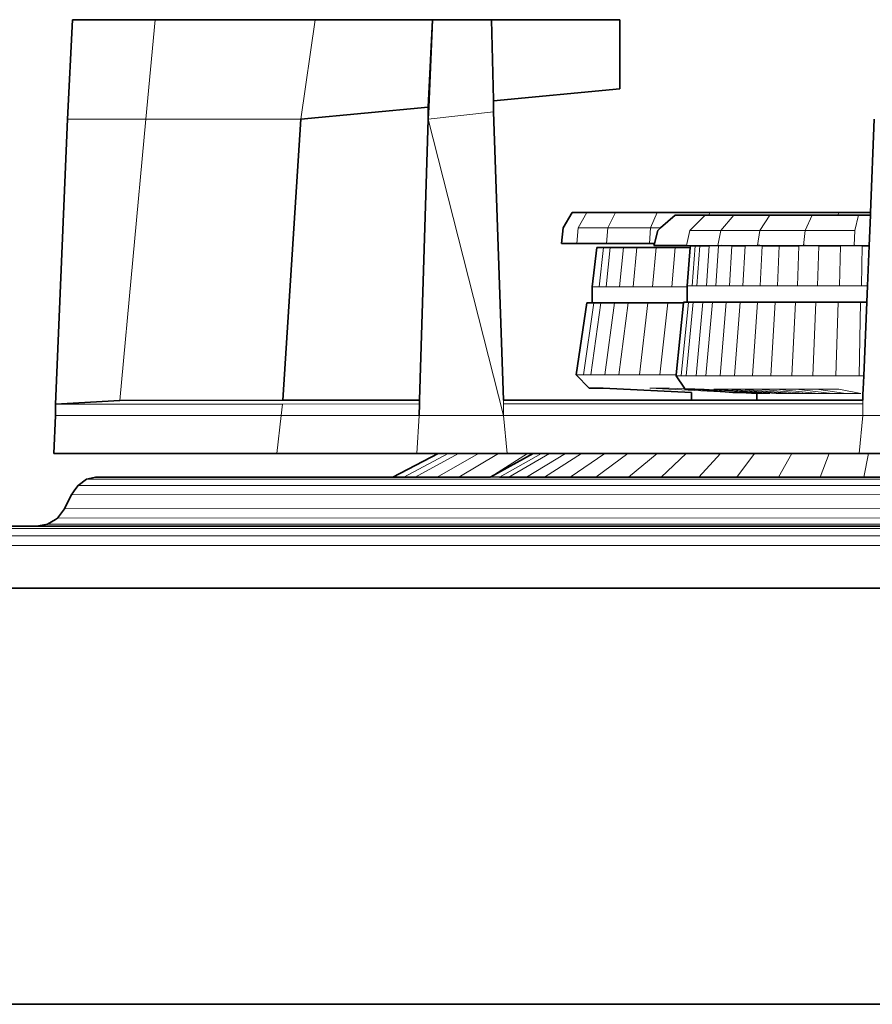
# Model space of a CAD drawing. Header units: inches. Extents: x 0 to 12.9, y 0 to 8.3.
# Tile 49 of 52: x 7.292 to 7.723, y 5.155 to 5.652. Entities that reach past the tile are written whole.
import ezdxf

# ---------------------------------------------------------------- set-up
doc = ezdxf.new("R2010")
doc.units = ezdxf.units.IN
doc.header["$MEASUREMENT"] = 0
doc.layers.add('Default', color=7, linetype='Continuous')

# ---------------------------------------------------------------- blocks, each defined once
blk = doc.blocks.new('MODEL_1')
at = {"lineweight": 0}
for p, q in [((7.31611, 5.60205), (7.31855, 5.65229)), ((7.31855, 5.65229), (7.36037, 5.65229)), ((7.36037, 5.65229), (7.35574, 5.60205)), ((7.35574, 5.60205), (7.36037, 5.65229)), ((7.36037, 5.65229), (7.4414, 5.65229)), ((7.4414, 5.65229), (7.43414, 5.60205)), ((7.43414, 5.60205), (7.4414, 5.65229)), ((7.4414, 5.65229), (7.50069, 5.65229)), ((7.50069, 5.65229), (7.49848, 5.6081)), ((7.49875, 5.60813), (7.50069, 5.65229)), ((7.50069, 5.65229), (7.53052, 5.65229)), ((7.53052, 5.65229), (7.53156, 5.61182)), ((7.53156, 5.61182), (7.53052, 5.65229)), ((7.53052, 5.65229), (7.59532, 5.65229)), ((7.59532, 5.65229), (7.59533, 5.61748)), ((7.59532, 5.61734), (7.5316, 5.6113)), ((7.59533, 5.61748), (7.59532, 5.61734)), ((7.53156, 5.61182), (7.5316, 5.6113)), ((7.5316, 5.6113), (7.53156, 5.61182)), ((7.5316, 5.6113), (7.5316, 5.60579)), ((7.49848, 5.6081), (7.43414, 5.60205)), ((7.49848, 5.60205), (7.49875, 5.60813)), ((7.49848, 5.60205), (7.5316, 5.60579)), ((7.5316, 5.60579), (7.49848, 5.60205)), ((7.5316, 5.60579), (7.53656, 5.45992)), ((7.31, 5.45799), (7.31611, 5.60205)), ((7.31611, 5.60205), (7.35574, 5.60205)), ((7.35574, 5.60205), (7.31611, 5.60205)), ((7.35574, 5.60205), (7.34257, 5.45987)), ((7.34257, 5.45987), (7.35574, 5.60205)), ((7.43414, 5.60205), (7.35574, 5.60205)), ((7.35574, 5.60205), (7.43414, 5.60205)), ((7.43414, 5.60205), (7.42497, 5.45992)), ((7.49414, 5.45992), (7.49848, 5.60205)), ((7.53656, 5.45225), (7.49848, 5.60205)), ((7.49848, 5.60205), (7.53656, 5.45225)), ((7.72214, 5.55484), (7.72409, 5.60205)), ((7.57432, 5.54701), (7.57868, 5.55484)), ((7.57868, 5.55484), (7.59323, 5.55484)), ((7.58928, 5.54701), (7.59323, 5.55484)), ((7.59323, 5.55484), (7.58928, 5.54701)), ((7.59323, 5.55484), (7.61427, 5.55484)), ((7.61088, 5.54701), (7.61427, 5.55484)), ((7.61427, 5.55484), (7.61088, 5.54701)), ((7.61427, 5.55484), (7.64088, 5.55484)), ((7.64088, 5.55484), (7.64044, 5.55356)), ((7.70578, 5.55356), (7.70594, 5.55484)), ((7.70594, 5.55484), (7.72214, 5.55484)), ((7.72214, 5.55484), (7.72208, 5.55356)), ((7.72208, 5.55356), (7.72214, 5.55484)), ((7.62339, 5.55356), (7.61593, 5.54701)), ((7.62851, 5.55356), (7.62339, 5.55356)), ((7.63853, 5.55356), (7.62851, 5.55356)), ((7.63085, 5.54581), (7.63853, 5.55356)), ((7.64044, 5.55356), (7.63853, 5.55356)), ((7.63853, 5.55356), (7.64044, 5.55356)), ((7.64044, 5.55356), (7.65301, 5.55356)), ((7.65301, 5.55356), (7.64642, 5.54581)), ((7.64642, 5.54581), (7.65301, 5.55356)), ((7.65301, 5.55356), (7.67132, 5.55356)), ((7.67132, 5.55356), (7.66611, 5.54581)), ((7.66611, 5.54581), (7.67132, 5.55356)), ((7.67132, 5.55356), (7.67158, 5.55356)), ((7.67158, 5.55356), (7.69265, 5.55356)), ((7.69265, 5.55356), (7.68905, 5.54581)), ((7.68905, 5.54581), (7.69265, 5.55356)), ((7.69265, 5.55356), (7.70578, 5.55356)), ((7.71609, 5.55356), (7.70578, 5.55356)), ((7.70578, 5.55356), (7.71609, 5.55356)), ((7.71609, 5.55356), (7.71424, 5.54581)), ((7.72208, 5.55356), (7.71609, 5.55356)), ((7.72176, 5.54581), (7.72208, 5.55356)), ((7.57361, 5.53919), (7.57432, 5.54701)), ((7.57432, 5.54701), (7.58928, 5.54701)), ((7.58928, 5.54701), (7.57432, 5.54701)), ((7.58862, 5.53919), (7.58928, 5.54701)), ((7.58928, 5.54701), (7.58862, 5.53919)), ((7.58928, 5.54701), (7.61088, 5.54701)), ((7.61088, 5.54701), (7.58928, 5.54701)), ((7.61088, 5.54701), (7.61032, 5.53919)), ((7.61593, 5.54701), (7.61088, 5.54701)), ((7.62917, 5.53807), (7.63085, 5.54581)), ((7.63085, 5.54581), (7.64642, 5.54581)), ((7.64642, 5.54581), (7.63085, 5.54581)), ((7.64642, 5.54581), (7.64498, 5.53807)), ((7.64498, 5.53807), (7.64642, 5.54581)), ((7.64642, 5.54581), (7.66611, 5.54581)), ((7.66611, 5.54581), (7.64642, 5.54581)), ((7.66611, 5.54581), (7.66497, 5.53807)), ((7.66497, 5.53807), (7.66611, 5.54581)), ((7.66611, 5.54581), (7.68905, 5.54581)), ((7.68905, 5.54581), (7.66611, 5.54581)), ((7.68905, 5.54581), (7.68826, 5.53807)), ((7.68826, 5.53807), (7.68905, 5.54581)), ((7.68905, 5.54581), (7.71424, 5.54581)), ((7.71424, 5.54581), (7.68905, 5.54581)), ((7.71424, 5.54581), (7.71384, 5.53807)), ((7.72144, 5.53802), (7.72176, 5.54581)), ((7.58862, 5.53919), (7.57361, 5.53919)), ((7.58149, 5.51723), (7.58371, 5.5371)), ((7.58371, 5.5371), (7.58715, 5.5371)), ((7.58497, 5.51723), (7.58715, 5.5371)), ((7.58715, 5.5371), (7.58497, 5.51723)), ((7.58715, 5.5371), (7.59058, 5.5371)), ((7.58845, 5.51723), (7.59058, 5.5371)), ((7.59058, 5.5371), (7.58845, 5.51723)), ((7.61032, 5.53919), (7.58862, 5.53919)), ((7.59058, 5.5371), (7.59729, 5.5371)), ((7.59525, 5.51723), (7.59729, 5.5371)), ((7.59729, 5.5371), (7.59525, 5.51723)), ((7.59729, 5.5371), (7.604, 5.5371)), ((7.60206, 5.51723), (7.604, 5.5371)), ((7.604, 5.5371), (7.60206, 5.51723)), ((7.604, 5.5371), (7.6137, 5.5371)), ((7.61189, 5.51723), (7.6137, 5.5371)), ((7.6137, 5.5371), (7.61189, 5.51723)), ((7.6137, 5.5371), (7.6234, 5.5371)), ((7.62173, 5.51723), (7.6234, 5.5371)), ((7.6234, 5.5371), (7.62173, 5.51723)), ((7.6234, 5.5371), (7.631, 5.5371)), ((7.63107, 5.53802), (7.62917, 5.53807)), ((7.631, 5.5371), (7.62952, 5.51773)), ((7.62952, 5.51773), (7.631, 5.5371)), ((7.631, 5.5371), (7.63107, 5.53802)), ((7.63107, 5.53802), (7.63347, 5.53802)), ((7.63347, 5.53802), (7.63107, 5.53802)), ((7.63195, 5.51773), (7.63347, 5.53802)), ((7.63347, 5.53802), (7.63195, 5.51773)), ((7.63347, 5.53802), (7.63588, 5.53802)), ((7.63588, 5.53802), (7.63347, 5.53802)), ((7.63438, 5.51773), (7.63588, 5.53802)), ((7.63588, 5.53802), (7.63438, 5.51773)), ((7.63588, 5.53802), (7.64056, 5.53802)), ((7.64056, 5.53802), (7.63588, 5.53802)), ((7.63915, 5.51773), (7.64056, 5.53802)), ((7.64056, 5.53802), (7.63915, 5.51773)), ((7.64056, 5.53802), (7.64498, 5.53807)), ((7.64498, 5.53807), (7.64056, 5.53802)), ((7.6439, 5.51773), (7.64526, 5.53802)), ((7.64526, 5.53802), (7.6439, 5.51773)), ((7.64498, 5.53807), (7.64526, 5.53802)), ((7.64526, 5.53802), (7.64498, 5.53807)), ((7.64526, 5.53802), (7.64656, 5.53807)), ((7.64656, 5.53807), (7.64526, 5.53802)), ((7.64656, 5.53807), (7.65204, 5.53802)), ((7.65204, 5.53802), (7.64656, 5.53807)), ((7.65078, 5.51773), (7.65204, 5.53802)), ((7.65204, 5.53802), (7.65078, 5.51773)), ((7.65204, 5.53802), (7.65882, 5.53802)), ((7.65882, 5.53802), (7.65204, 5.53802)), ((7.65765, 5.51773), (7.65882, 5.53802)), ((7.65882, 5.53802), (7.65765, 5.51773)), ((7.65882, 5.53802), (7.66497, 5.53807)), ((7.66497, 5.53807), (7.65882, 5.53802)), ((7.66497, 5.53807), (7.66622, 5.53807)), ((7.66622, 5.53807), (7.66497, 5.53807)), ((7.66622, 5.53807), (7.6674, 5.53802)), ((7.6674, 5.53802), (7.66622, 5.53807)), ((7.66635, 5.51773), (7.6674, 5.53802)), ((7.6674, 5.53802), (7.66635, 5.51773)), ((7.6674, 5.53802), (7.67598, 5.53802)), ((7.67598, 5.53802), (7.6674, 5.53802)), ((7.67505, 5.51773), (7.67598, 5.53802)), ((7.67598, 5.53802), (7.67505, 5.51773)), ((7.67598, 5.53802), (7.68597, 5.53802)), ((7.68597, 5.53802), (7.67598, 5.53802)), ((7.68519, 5.51773), (7.68597, 5.53802)), ((7.68597, 5.53802), (7.68519, 5.51773)), ((7.68597, 5.53802), (7.68826, 5.53807)), ((7.68826, 5.53807), (7.68597, 5.53802)), ((7.68826, 5.53807), (7.68913, 5.53807)), ((7.68913, 5.53807), (7.68826, 5.53807)), ((7.68913, 5.53807), (7.69596, 5.53802)), ((7.69596, 5.53802), (7.68913, 5.53807)), ((7.69532, 5.51773), (7.69596, 5.53802)), ((7.69596, 5.53802), (7.69532, 5.51773)), ((7.69596, 5.53802), (7.70693, 5.53802)), ((7.70693, 5.53802), (7.69596, 5.53802)), ((7.70645, 5.51773), (7.70693, 5.53802)), ((7.70693, 5.53802), (7.70645, 5.51773)), ((7.70693, 5.53802), (7.71384, 5.53807)), ((7.71384, 5.53807), (7.70693, 5.53802)), ((7.71384, 5.53807), (7.71428, 5.53807)), ((7.71428, 5.53807), (7.71791, 5.53802)), ((7.71758, 5.51773), (7.71791, 5.53802)), ((7.71791, 5.53802), (7.71758, 5.51773)), ((7.71791, 5.53802), (7.72144, 5.53802)), ((7.72144, 5.53802), (7.7206, 5.51773)), ((7.7206, 5.51773), (7.72144, 5.53802)), ((7.58497, 5.51723), (7.58149, 5.51723)), ((7.58845, 5.51723), (7.58497, 5.51723)), ((7.59525, 5.51723), (7.58845, 5.51723)), ((7.60206, 5.51723), (7.59525, 5.51723)), ((7.61189, 5.51723), (7.60206, 5.51723)), ((7.62173, 5.51723), (7.61189, 5.51723)), ((7.62952, 5.51723), (7.62173, 5.51723)), ((7.62952, 5.51773), (7.62952, 5.51723)), ((7.63195, 5.51773), (7.62952, 5.51773)), ((7.63438, 5.51773), (7.63195, 5.51773)), ((7.63915, 5.51773), (7.63438, 5.51773)), ((7.6439, 5.51773), (7.63915, 5.51773)), ((7.65078, 5.51773), (7.6439, 5.51773)), ((7.65765, 5.51773), (7.65078, 5.51773)), ((7.66635, 5.51773), (7.65765, 5.51773)), ((7.67505, 5.51773), (7.66635, 5.51773)), ((7.68519, 5.51773), (7.67505, 5.51773)), ((7.69532, 5.51773), (7.68519, 5.51773)), ((7.70645, 5.51773), (7.69532, 5.51773)), ((7.71758, 5.51773), (7.70645, 5.51773)), ((7.7206, 5.51773), (7.71758, 5.51773)), ((7.72026, 5.50945), (7.7206, 5.51773)), ((7.63005, 5.50945), (7.62639, 5.4723)), ((7.62639, 5.4723), (7.63005, 5.50945)), ((7.62754, 5.50911), (7.62757, 5.50945)), ((7.62757, 5.50945), (7.62952, 5.50945)), ((7.62894, 5.4723), (7.63252, 5.50945)), ((7.63252, 5.50945), (7.62894, 5.4723)), ((7.62952, 5.50945), (7.63005, 5.50945)), ((7.63005, 5.50945), (7.63195, 5.50945)), ((7.63195, 5.50945), (7.63252, 5.50945)), ((7.63252, 5.50945), (7.63438, 5.50945)), ((7.63394, 5.4723), (7.63737, 5.50945)), ((7.63737, 5.50945), (7.63394, 5.4723)), ((7.63438, 5.50945), (7.63737, 5.50945)), ((7.63737, 5.50945), (7.63915, 5.50945)), ((7.63894, 5.4723), (7.64221, 5.50945)), ((7.64221, 5.50945), (7.63894, 5.4723)), ((7.63915, 5.50945), (7.64221, 5.50945)), ((7.64221, 5.50945), (7.6439, 5.50945)), ((7.6439, 5.50945), (7.6492, 5.50945)), ((7.64617, 5.4723), (7.6492, 5.50945)), ((7.6492, 5.50945), (7.64617, 5.4723)), ((7.6492, 5.50945), (7.65078, 5.50945)), ((7.65078, 5.50945), (7.6562, 5.50945)), ((7.65341, 5.4723), (7.6562, 5.50945)), ((7.6562, 5.50945), (7.65341, 5.4723)), ((7.6562, 5.50945), (7.65765, 5.50945)), ((7.65765, 5.50945), (7.66505, 5.50945)), ((7.66255, 5.4723), (7.66505, 5.50945)), ((7.66505, 5.50945), (7.66255, 5.4723)), ((7.66505, 5.50945), (7.66635, 5.50945)), ((7.66635, 5.50945), (7.6739, 5.50945)), ((7.67168, 5.4723), (7.6739, 5.50945)), ((7.6739, 5.50945), (7.67168, 5.4723)), ((7.6739, 5.50945), (7.67505, 5.50945)), ((7.67505, 5.50945), (7.68421, 5.50945)), ((7.68234, 5.4723), (7.68421, 5.50945)), ((7.68421, 5.50945), (7.68234, 5.4723)), ((7.68421, 5.50945), (7.68519, 5.50945)), ((7.68519, 5.50945), (7.69452, 5.50945)), ((7.69299, 5.4723), (7.69452, 5.50945)), ((7.69452, 5.50945), (7.69299, 5.4723)), ((7.69452, 5.50945), (7.69532, 5.50945)), ((7.69532, 5.50945), (7.70585, 5.50945)), ((7.70469, 5.4723), (7.70585, 5.50945)), ((7.70585, 5.50945), (7.70469, 5.4723)), ((7.70585, 5.50945), (7.70645, 5.50945)), ((7.70645, 5.50945), (7.71717, 5.50945)), ((7.71639, 5.4723), (7.71717, 5.50945)), ((7.71717, 5.50945), (7.71639, 5.4723)), ((7.71717, 5.50945), (7.71758, 5.50945)), ((7.71758, 5.50945), (7.72026, 5.50945)), ((7.72026, 5.50945), (7.71872, 5.4723)), ((7.71872, 5.4723), (7.72026, 5.50945)), ((7.57334, 5.47271), (7.5787, 5.50911)), ((7.58225, 5.50911), (7.577, 5.47271)), ((7.577, 5.47271), (7.58225, 5.50911)), ((7.5787, 5.50911), (7.58149, 5.50911)), ((7.58066, 5.47271), (7.58579, 5.50911)), ((7.58579, 5.50911), (7.58066, 5.47271)), ((7.58149, 5.50911), (7.58225, 5.50911)), ((7.58225, 5.50911), (7.58497, 5.50911)), ((7.58497, 5.50911), (7.58579, 5.50911)), ((7.58579, 5.50911), (7.58845, 5.50911)), ((7.58781, 5.47271), (7.5927, 5.50911)), ((7.5927, 5.50911), (7.58781, 5.47271)), ((7.58845, 5.50911), (7.5927, 5.50911)), ((7.5927, 5.50911), (7.59525, 5.50911)), ((7.59497, 5.47271), (7.59963, 5.50911)), ((7.59963, 5.50911), (7.59497, 5.47271)), ((7.59525, 5.50911), (7.59963, 5.50911)), ((7.59963, 5.50911), (7.60206, 5.50911)), ((7.60206, 5.50911), (7.60964, 5.50911)), ((7.60531, 5.47271), (7.60964, 5.50911)), ((7.60964, 5.50911), (7.60531, 5.47271)), ((7.60964, 5.50911), (7.61189, 5.50911)), ((7.61189, 5.50911), (7.61965, 5.50911)), ((7.61565, 5.47271), (7.61965, 5.50911)), ((7.61965, 5.50911), (7.61565, 5.47271)), ((7.61965, 5.50911), (7.62173, 5.50911)), ((7.62173, 5.50911), (7.62754, 5.50911)), ((7.62754, 5.50911), (7.62387, 5.47271)), ((7.62387, 5.47271), (7.62754, 5.50911)), ((7.577, 5.47271), (7.57334, 5.47271)), ((7.58066, 5.47271), (7.577, 5.47271)), ((7.58781, 5.47271), (7.58066, 5.47271)), ((7.59497, 5.47271), (7.58781, 5.47271)), ((7.60531, 5.47271), (7.59497, 5.47271)), ((7.61565, 5.47271), (7.60531, 5.47271)), ((7.62387, 5.47271), (7.61565, 5.47271)), ((7.62383, 5.4723), (7.62387, 5.47271)), ((7.62639, 5.4723), (7.62383, 5.4723)), ((7.62894, 5.4723), (7.62639, 5.4723)), ((7.63394, 5.4723), (7.62894, 5.4723)), ((7.63894, 5.4723), (7.63394, 5.4723)), ((7.64617, 5.4723), (7.63894, 5.4723)), ((7.65341, 5.4723), (7.64617, 5.4723)), ((7.66255, 5.4723), (7.65341, 5.4723)), ((7.67168, 5.4723), (7.66255, 5.4723)), ((7.68234, 5.4723), (7.67168, 5.4723)), ((7.69299, 5.4723), (7.68234, 5.4723)), ((7.70469, 5.4723), (7.69299, 5.4723)), ((7.71639, 5.4723), (7.70469, 5.4723)), ((7.71872, 5.4723), (7.71639, 5.4723)), ((7.71844, 5.46553), (7.71872, 5.4723)), ((7.65253, 5.46393), (7.61059, 5.46607)), ((7.61059, 5.46607), (7.62052, 5.46607)), ((7.62052, 5.46607), (7.62831, 5.46564)), ((7.62831, 5.46564), (7.62839, 5.46553)), ((7.62839, 5.46553), (7.63084, 5.46553)), ((7.63084, 5.46553), (7.6333, 5.46553)), ((7.6333, 5.46553), (7.65253, 5.46393)), ((7.65253, 5.46393), (7.6333, 5.46553)), ((7.6333, 5.46553), (7.63811, 5.46553)), ((7.63811, 5.46553), (7.67123, 5.46335)), ((7.67449, 5.46335), (7.64292, 5.46553)), ((7.64292, 5.46553), (7.64986, 5.46553)), ((7.64986, 5.46553), (7.6792, 5.46335)), ((7.6792, 5.46335), (7.64986, 5.46553)), ((7.64986, 5.46553), (7.65681, 5.46553)), ((7.65681, 5.46553), (7.68391, 5.46335)), ((7.68391, 5.46335), (7.65681, 5.46553)), ((7.65681, 5.46553), (7.6656, 5.46553)), ((7.6656, 5.46553), (7.68986, 5.46335)), ((7.68986, 5.46335), (7.6656, 5.46553)), ((7.6656, 5.46553), (7.67438, 5.46553)), ((7.67438, 5.46553), (7.69581, 5.46335)), ((7.69581, 5.46335), (7.67438, 5.46553)), ((7.67438, 5.46553), (7.68461, 5.46553)), ((7.68461, 5.46553), (7.70275, 5.46335)), ((7.70275, 5.46335), (7.68461, 5.46553)), ((7.68461, 5.46553), (7.69486, 5.46553)), ((7.69486, 5.46553), (7.70968, 5.46335)), ((7.70968, 5.46335), (7.69486, 5.46553)), ((7.69486, 5.46553), (7.7061, 5.46553)), ((7.7061, 5.46553), (7.71731, 5.46335)), ((7.71835, 5.46335), (7.71843, 5.46522)), ((7.71843, 5.46522), (7.71844, 5.46553)), ((7.34257, 5.45987), (7.31, 5.45799)), ((7.42497, 5.45992), (7.34257, 5.45987)), ((7.49408, 5.45804), (7.49414, 5.45992)), ((7.53656, 5.45804), (7.53656, 5.45992)), ((7.53656, 5.45992), (7.63172, 5.45992)), ((7.53656, 5.45992), (7.53656, 5.45804)), ((7.63172, 5.45992), (7.6341, 5.45992)), ((7.6341, 5.45992), (7.63649, 5.45992)), ((7.63649, 5.45992), (7.64114, 5.45992)), ((7.64114, 5.45992), (7.6458, 5.45992)), ((7.6458, 5.45992), (7.65253, 5.45992)), ((7.65492, 5.46393), (7.65253, 5.46393)), ((7.65253, 5.45992), (7.65926, 5.45992)), ((7.65926, 5.46374), (7.65492, 5.46393)), ((7.66464, 5.46335), (7.65926, 5.46374)), ((7.65926, 5.45992), (7.66464, 5.45992)), ((7.66631, 5.46335), (7.66464, 5.46335)), ((7.66464, 5.45992), (7.66631, 5.45992)), ((7.66797, 5.46335), (7.66631, 5.46335)), ((7.66631, 5.45992), (7.66797, 5.45992)), ((7.67123, 5.46335), (7.66797, 5.46335)), ((7.66797, 5.45992), (7.67123, 5.45992)), ((7.67123, 5.45992), (7.67449, 5.45992)), ((7.6792, 5.46335), (7.67449, 5.46335)), ((7.67449, 5.45992), (7.6792, 5.45992)), ((7.68391, 5.46335), (7.6792, 5.46335)), ((7.6792, 5.45992), (7.68391, 5.45992)), ((7.68986, 5.46335), (7.68391, 5.46335)), ((7.68391, 5.45992), (7.68986, 5.45992)), ((7.69581, 5.46335), (7.68986, 5.46335)), ((7.68986, 5.45992), (7.69581, 5.45992)), ((7.70275, 5.46335), (7.69581, 5.46335)), ((7.69581, 5.45992), (7.70275, 5.45992)), ((7.70968, 5.46335), (7.70275, 5.46335)), ((7.70275, 5.45992), (7.70968, 5.45992)), ((7.71731, 5.46335), (7.70968, 5.46335)), ((7.70968, 5.45992), (7.71731, 5.45992)), ((7.71731, 5.45992), (7.71821, 5.45992)), ((7.71821, 5.45992), (7.71835, 5.46335)), ((7.71821, 5.45804), (7.71821, 5.45992)), ((7.71821, 5.45992), (7.71821, 5.45804)), ((7.31, 5.45799), (7.42488, 5.45802)), ((7.31011, 5.45219), (7.31, 5.45799)), ((7.42414, 5.45221), (7.42488, 5.45802)), ((7.42488, 5.45802), (7.42414, 5.45221)), ((7.42488, 5.45802), (7.49408, 5.45804)), ((7.49408, 5.45804), (7.4939, 5.45225)), ((7.4939, 5.45225), (7.49408, 5.45804)), ((7.71821, 5.45804), (7.53656, 5.45804)), ((7.53656, 5.45804), (7.71821, 5.45804)), ((7.53656, 5.45225), (7.53656, 5.45804)), ((7.53656, 5.45804), (7.53656, 5.45225)), ((7.71821, 5.45225), (7.71821, 5.45804)), ((7.71821, 5.45804), (7.71821, 5.45225)), ((7.30918, 5.43295), (7.31011, 5.45219)), ((7.42414, 5.45221), (7.31011, 5.45219)), ((7.31011, 5.45219), (7.42414, 5.45221)), ((7.42414, 5.45221), (7.4219, 5.43298)), ((7.4219, 5.43298), (7.42414, 5.45221)), ((7.4939, 5.45225), (7.42414, 5.45221)), ((7.42414, 5.45221), (7.4939, 5.45225)), ((7.49268, 5.43295), (7.4939, 5.45225)), ((7.4939, 5.45225), (7.49268, 5.43295)), ((7.4939, 5.45225), (7.53656, 5.45225)), ((7.53656, 5.45225), (7.4939, 5.45225)), ((7.71821, 5.45225), (7.53656, 5.45225)), ((7.53656, 5.45225), (7.71821, 5.45225)), ((7.5385, 5.43295), (7.53656, 5.45225)), ((7.53656, 5.45225), (7.5385, 5.43295)), ((7.71821, 5.45225), (7.71649, 5.43295)), ((7.71649, 5.43295), (7.71821, 5.45225)), ((7.76225, 5.45225), (7.71821, 5.45225)), ((7.71821, 5.45225), (7.76225, 5.45225)), ((7.4219, 5.43298), (7.30918, 5.43295)), ((7.49268, 5.43295), (7.4219, 5.43298)), ((7.48055, 5.42113), (7.50346, 5.43295)), ((7.50863, 5.43295), (7.48621, 5.42113)), ((7.48621, 5.42113), (7.50863, 5.43295)), ((7.51382, 5.43295), (7.49187, 5.42113)), ((7.49187, 5.42113), (7.51382, 5.43295)), ((7.50346, 5.43295), (7.49268, 5.43295)), ((7.52396, 5.43295), (7.50295, 5.42113)), ((7.50295, 5.42113), (7.52396, 5.43295)), ((7.50346, 5.43295), (7.50863, 5.43295)), ((7.50863, 5.43295), (7.50346, 5.43295)), ((7.50863, 5.43295), (7.51382, 5.43295)), ((7.51382, 5.43295), (7.50863, 5.43295)), ((7.51382, 5.43295), (7.52396, 5.43295)), ((7.52396, 5.43295), (7.51382, 5.43295)), ((7.5341, 5.43295), (7.51403, 5.42113)), ((7.51403, 5.42113), (7.5341, 5.43295)), ((7.52396, 5.43295), (7.5341, 5.43295)), ((7.5341, 5.43295), (7.52396, 5.43295)), ((7.54876, 5.43295), (7.53017, 5.42121)), ((7.53017, 5.42121), (7.54876, 5.43295)), ((7.55162, 5.43295), (7.53017, 5.42121)), ((7.53017, 5.42121), (7.55162, 5.43295)), ((7.5341, 5.43295), (7.5385, 5.43295)), ((7.5385, 5.43295), (7.5341, 5.43295)), ((7.53462, 5.42113), (7.55575, 5.43295)), ((7.55575, 5.43295), (7.53462, 5.42113)), ((7.5385, 5.43295), (7.54876, 5.43295)), ((7.54876, 5.43295), (7.5385, 5.43295)), ((7.53923, 5.42113), (7.55989, 5.43295)), ((7.55989, 5.43295), (7.53923, 5.42113)), ((7.54824, 5.42113), (7.56798, 5.43295)), ((7.56798, 5.43295), (7.54824, 5.42113)), ((7.54876, 5.43295), (7.55162, 5.43295)), ((7.55162, 5.43295), (7.54876, 5.43295)), ((7.55575, 5.43295), (7.55162, 5.43295)), ((7.55162, 5.43295), (7.55575, 5.43295)), ((7.55989, 5.43295), (7.55575, 5.43295)), ((7.55575, 5.43295), (7.55989, 5.43295)), ((7.55726, 5.42113), (7.57606, 5.43295)), ((7.57606, 5.43295), (7.55726, 5.42113)), ((7.56798, 5.43295), (7.55989, 5.43295)), ((7.55989, 5.43295), (7.56798, 5.43295)), ((7.57606, 5.43295), (7.56798, 5.43295)), ((7.56798, 5.43295), (7.57606, 5.43295)), ((7.57028, 5.42113), (7.58776, 5.43295)), ((7.58776, 5.43295), (7.57028, 5.42113)), ((7.58776, 5.43295), (7.57606, 5.43295)), ((7.57606, 5.43295), (7.58776, 5.43295)), ((7.58331, 5.42113), (7.59945, 5.43295)), ((7.59945, 5.43295), (7.58331, 5.42113)), ((7.59945, 5.43295), (7.58776, 5.43295)), ((7.58776, 5.43295), (7.59945, 5.43295)), ((7.61422, 5.43295), (7.59945, 5.43295)), ((7.59945, 5.43295), (7.61422, 5.43295)), ((7.59977, 5.42113), (7.61422, 5.43295)), ((7.61422, 5.43295), (7.59977, 5.42113)), ((7.62901, 5.43295), (7.61422, 5.43295)), ((7.61422, 5.43295), (7.62901, 5.43295)), ((7.61624, 5.42113), (7.62901, 5.43295)), ((7.62901, 5.43295), (7.61624, 5.42113)), ((7.64623, 5.43295), (7.62901, 5.43295)), ((7.62901, 5.43295), (7.64623, 5.43295)), ((7.63543, 5.42113), (7.64623, 5.43295)), ((7.64623, 5.43295), (7.63543, 5.42113)), ((7.66346, 5.43295), (7.64623, 5.43295)), ((7.64623, 5.43295), (7.66346, 5.43295)), ((7.65462, 5.42113), (7.66346, 5.43295)), ((7.66346, 5.43295), (7.65462, 5.42113)), ((7.68238, 5.43295), (7.66346, 5.43295)), ((7.66346, 5.43295), (7.68238, 5.43295)), ((7.6757, 5.42113), (7.68238, 5.43295)), ((7.68238, 5.43295), (7.6757, 5.42113)), ((7.70129, 5.43295), (7.68238, 5.43295)), ((7.68238, 5.43295), (7.70129, 5.43295)), ((7.69677, 5.42113), (7.70129, 5.43295)), ((7.70129, 5.43295), (7.69677, 5.42113)), ((7.71649, 5.43295), (7.70129, 5.43295)), ((7.70129, 5.43295), (7.71649, 5.43295)), ((7.72107, 5.43295), (7.71649, 5.43295)), ((7.71649, 5.43295), (7.72107, 5.43295)), ((7.71882, 5.42113), (7.72107, 5.43295)), ((7.72107, 5.43295), (7.71882, 5.42113)), ((7.74085, 5.43295), (7.72107, 5.43295)), ((7.72107, 5.43295), (7.74085, 5.43295)), ((7.32153, 5.41692), (7.32576, 5.42007)), ((7.32576, 5.42007), (7.33029, 5.42113)), ((9.30172, 5.42003), (7.32576, 5.42007)), ((7.32576, 5.42007), (9.30172, 5.42003)), ((7.33029, 5.42113), (7.48055, 5.42113)), ((7.48621, 5.42113), (7.48055, 5.42113)), ((7.48055, 5.42113), (7.48621, 5.42113)), ((7.49187, 5.42113), (7.48621, 5.42113)), ((7.48621, 5.42113), (7.49187, 5.42113)), ((7.50295, 5.42113), (7.49187, 5.42113)), ((7.49187, 5.42113), (7.50295, 5.42113)), ((7.51403, 5.42113), (7.50295, 5.42113)), ((7.50295, 5.42113), (7.51403, 5.42113)), ((7.53002, 5.42113), (7.51403, 5.42113)), ((7.51403, 5.42113), (7.53002, 5.42113)), ((7.53017, 5.42121), (7.53002, 5.42113)), ((7.53002, 5.42113), (7.53017, 5.42121)), ((7.53017, 5.42121), (7.53462, 5.42113)), ((7.53462, 5.42113), (7.53017, 5.42121)), ((7.53462, 5.42113), (7.53923, 5.42113)), ((7.53923, 5.42113), (7.53462, 5.42113)), ((7.53923, 5.42113), (7.54824, 5.42113)), ((7.54824, 5.42113), (7.53923, 5.42113)), ((7.54824, 5.42113), (7.55726, 5.42113)), ((7.55726, 5.42113), (7.54824, 5.42113)), ((7.55726, 5.42113), (7.57028, 5.42113)), ((7.57028, 5.42113), (7.55726, 5.42113)), ((7.57028, 5.42113), (7.58331, 5.42113)), ((7.58331, 5.42113), (7.57028, 5.42113)), ((7.58331, 5.42113), (7.59977, 5.42113)), ((7.59977, 5.42113), (7.58331, 5.42113)), ((7.59977, 5.42113), (7.61624, 5.42113)), ((7.61624, 5.42113), (7.59977, 5.42113)), ((7.61624, 5.42113), (7.63543, 5.42113)), ((7.63543, 5.42113), (7.61624, 5.42113)), ((7.63543, 5.42113), (7.65462, 5.42113)), ((7.65462, 5.42113), (7.63543, 5.42113)), ((7.65462, 5.42113), (7.6757, 5.42113)), ((7.6757, 5.42113), (7.65462, 5.42113)), ((7.6757, 5.42113), (7.69677, 5.42113)), ((7.69677, 5.42113), (7.6757, 5.42113)), ((7.69677, 5.42113), (7.71882, 5.42113)), ((7.71882, 5.42113), (7.69677, 5.42113)), ((7.71882, 5.42113), (7.74085, 5.42113)), ((7.74085, 5.42113), (7.71882, 5.42113)), ((7.31983, 5.41457), (7.32153, 5.41692)), ((7.32153, 5.41692), (9.30125, 5.41674)), ((9.30125, 5.41674), (7.32153, 5.41692)), ((7.31461, 5.40512), (7.3182, 5.41223)), ((7.3182, 5.41223), (7.31831, 5.41244)), ((9.3011, 5.41203), (7.3182, 5.41223)), ((7.3182, 5.41223), (9.3011, 5.41203)), ((7.31831, 5.41244), (7.31881, 5.4131)), ((7.31881, 5.4131), (7.31983, 5.41457)), ((7.31109, 5.40041), (7.31461, 5.40512)), ((9.3011, 5.40533), (7.31461, 5.40512)), ((7.31461, 5.40512), (9.3011, 5.40533)), ((7.30997, 5.39972), (7.31109, 5.40041)), ((9.30371, 5.40073), (7.31109, 5.40041)), ((7.31109, 5.40041), (9.30371, 5.40073)), ((9.36443, 5.39502), (6.88682, 5.39502)), ((6.88682, 5.39502), (9.36443, 5.39502)), ((7.18523, 5.39623), (7.30039, 5.39623)), ((7.30039, 5.39623), (7.30599, 5.39727)), ((7.30039, 5.39623), (9.32079, 5.39627)), ((9.32079, 5.39627), (7.30039, 5.39623)), ((7.30599, 5.39727), (7.30997, 5.39972)), ((9.3111, 5.39735), (7.30599, 5.39727)), ((7.30599, 5.39727), (9.3111, 5.39735)), ((6.88682, 5.39141), (9.3646, 5.39141)), ((9.3646, 5.39141), (6.88682, 5.39141)), ((6.88682, 5.38659), (9.36465, 5.38659)), ((9.36465, 5.38659), (6.88682, 5.38659)), ((9.22891, 5.365), (6.89918, 5.365)), ((6.89918, 5.365), (9.22891, 5.365)), ((9.18057, 5.1546), (6.94752, 5.1546))]:
    blk.add_line(p, q, dxfattribs=at).dxf.unprotected_set("ltscale", 0)
at = {"lineweight": 35}
for p, q in [((7.31611, 5.60205), (7.31855, 5.65229)), ((7.31855, 5.65229), (7.36037, 5.65229)), ((7.36037, 5.65229), (7.4414, 5.65229)), ((7.4414, 5.65229), (7.50069, 5.65229)), ((7.50069, 5.65229), (7.49848, 5.6081)), ((7.49875, 5.60813), (7.50069, 5.65229)), ((7.50069, 5.65229), (7.53052, 5.65229)), ((7.59532, 5.65229), (7.53052, 5.65229)), ((7.53156, 5.61182), (7.53052, 5.65229)), ((7.59533, 5.61748), (7.59532, 5.65229)), ((7.5316, 5.6113), (7.59532, 5.61734)), ((7.59532, 5.61734), (7.59533, 5.61748)), ((7.5316, 5.6113), (7.53156, 5.61182)), ((7.5316, 5.6113), (7.5316, 5.60579)), ((7.43414, 5.60205), (7.49848, 5.6081)), ((7.49848, 5.60205), (7.49875, 5.60813)), ((7.49848, 5.6081), (7.49848, 5.60205)), ((7.5316, 5.60579), (7.53656, 5.45992)), ((7.31, 5.45799), (7.31611, 5.60205)), ((7.42497, 5.45992), (7.43414, 5.60205)), ((7.49848, 5.60205), (7.49414, 5.45992)), ((7.72214, 5.55484), (7.72409, 5.60205)), ((7.56667, 5.54701), (7.57122, 5.55484)), ((7.57868, 5.55484), (7.57122, 5.55484)), ((7.59323, 5.55484), (7.57868, 5.55484)), ((7.61427, 5.55484), (7.59323, 5.55484)), ((7.64088, 5.55484), (7.61427, 5.55484)), ((7.67189, 5.55484), (7.64088, 5.55484)), ((7.70594, 5.55484), (7.67189, 5.55484)), ((7.72214, 5.55484), (7.70594, 5.55484)), ((7.72214, 5.55484), (7.72208, 5.55356)), ((7.62339, 5.55356), (7.61593, 5.54701)), ((7.62851, 5.55356), (7.62339, 5.55356)), ((7.63853, 5.55356), (7.62851, 5.55356)), ((7.64044, 5.55356), (7.63853, 5.55356)), ((7.65301, 5.55356), (7.64044, 5.55356)), ((7.67132, 5.55356), (7.65301, 5.55356)), ((7.67158, 5.55356), (7.67132, 5.55356)), ((7.69265, 5.55356), (7.67158, 5.55356)), ((7.70578, 5.55356), (7.69265, 5.55356)), ((7.71609, 5.55356), (7.70578, 5.55356)), ((7.72208, 5.55356), (7.71609, 5.55356)), ((7.72208, 5.55356), (7.72176, 5.54581)), ((7.56593, 5.53919), (7.56667, 5.54701)), ((7.61457, 5.54581), (7.61292, 5.53919)), ((7.61593, 5.54701), (7.61457, 5.54581)), ((7.72176, 5.54581), (7.72144, 5.53802)), ((7.56593, 5.53919), (7.57361, 5.53919)), ((7.57361, 5.53919), (7.58862, 5.53919)), ((7.58371, 5.5371), (7.58149, 5.51723)), ((7.58371, 5.5371), (7.58715, 5.5371)), ((7.58715, 5.5371), (7.59058, 5.5371)), ((7.58862, 5.53919), (7.61032, 5.53919)), ((7.59058, 5.5371), (7.59729, 5.5371)), ((7.59729, 5.5371), (7.604, 5.5371)), ((7.604, 5.5371), (7.6137, 5.5371)), ((7.61032, 5.53919), (7.61292, 5.53919)), ((7.61292, 5.53919), (7.61264, 5.53807)), ((7.61264, 5.53807), (7.61824, 5.53807)), ((7.6137, 5.5371), (7.6234, 5.5371)), ((7.61824, 5.53807), (7.62917, 5.53807)), ((7.6234, 5.5371), (7.631, 5.5371)), ((7.62917, 5.53807), (7.63107, 5.53802)), ((7.631, 5.5371), (7.62952, 5.51773)), ((7.63107, 5.53802), (7.631, 5.5371)), ((7.63107, 5.53802), (7.63347, 5.53802)), ((7.63347, 5.53802), (7.63588, 5.53802)), ((7.63588, 5.53802), (7.64056, 5.53802)), ((7.64498, 5.53807), (7.64056, 5.53802)), ((7.64526, 5.53802), (7.64498, 5.53807)), ((7.64656, 5.53807), (7.64526, 5.53802)), ((7.65204, 5.53802), (7.64656, 5.53807)), ((7.65882, 5.53802), (7.65204, 5.53802)), ((7.66497, 5.53807), (7.65882, 5.53802)), ((7.66497, 5.53807), (7.66622, 5.53807)), ((7.66622, 5.53807), (7.6674, 5.53802)), ((7.67598, 5.53802), (7.6674, 5.53802)), ((7.68597, 5.53802), (7.67598, 5.53802)), ((7.68826, 5.53807), (7.68597, 5.53802)), ((7.68826, 5.53807), (7.68913, 5.53807)), ((7.68913, 5.53807), (7.69596, 5.53802)), ((7.70693, 5.53802), (7.69596, 5.53802)), ((7.71384, 5.53807), (7.70693, 5.53802)), ((7.71384, 5.53807), (7.71428, 5.53807)), ((7.71428, 5.53807), (7.71791, 5.53802)), ((7.72144, 5.53802), (7.71791, 5.53802)), ((7.72144, 5.53802), (7.7206, 5.51773)), ((7.58149, 5.50911), (7.58149, 5.51723)), ((7.62952, 5.51723), (7.62952, 5.51773)), ((7.62952, 5.50945), (7.62952, 5.51723)), ((7.7206, 5.51773), (7.72026, 5.50945)), ((7.62757, 5.50945), (7.62754, 5.50911)), ((7.62952, 5.50945), (7.62757, 5.50945)), ((7.63005, 5.50945), (7.62952, 5.50945)), ((7.63195, 5.50945), (7.63005, 5.50945)), ((7.63252, 5.50945), (7.63195, 5.50945)), ((7.63438, 5.50945), (7.63252, 5.50945)), ((7.63737, 5.50945), (7.63438, 5.50945)), ((7.63915, 5.50945), (7.63737, 5.50945)), ((7.64221, 5.50945), (7.63915, 5.50945)), ((7.6439, 5.50945), (7.64221, 5.50945)), ((7.6492, 5.50945), (7.6439, 5.50945)), ((7.65078, 5.50945), (7.6492, 5.50945)), ((7.6562, 5.50945), (7.65078, 5.50945)), ((7.65765, 5.50945), (7.6562, 5.50945)), ((7.66505, 5.50945), (7.65765, 5.50945)), ((7.66635, 5.50945), (7.66505, 5.50945)), ((7.6739, 5.50945), (7.66635, 5.50945)), ((7.67505, 5.50945), (7.6739, 5.50945)), ((7.68421, 5.50945), (7.67505, 5.50945)), ((7.68519, 5.50945), (7.68421, 5.50945)), ((7.69452, 5.50945), (7.68519, 5.50945)), ((7.69532, 5.50945), (7.69452, 5.50945)), ((7.70585, 5.50945), (7.69532, 5.50945)), ((7.70645, 5.50945), (7.70585, 5.50945)), ((7.71717, 5.50945), (7.70645, 5.50945)), ((7.71758, 5.50945), (7.71717, 5.50945)), ((7.72026, 5.50945), (7.71758, 5.50945)), ((7.71872, 5.4723), (7.72026, 5.50945)), ((7.5787, 5.50911), (7.57334, 5.47271)), ((7.58149, 5.50911), (7.5787, 5.50911)), ((7.58225, 5.50911), (7.58149, 5.50911)), ((7.58497, 5.50911), (7.58225, 5.50911)), ((7.58579, 5.50911), (7.58497, 5.50911)), ((7.58845, 5.50911), (7.58579, 5.50911)), ((7.5927, 5.50911), (7.58845, 5.50911)), ((7.59525, 5.50911), (7.5927, 5.50911)), ((7.59963, 5.50911), (7.59525, 5.50911)), ((7.60206, 5.50911), (7.59963, 5.50911)), ((7.60964, 5.50911), (7.60206, 5.50911)), ((7.61189, 5.50911), (7.60964, 5.50911)), ((7.61965, 5.50911), (7.61189, 5.50911)), ((7.62173, 5.50911), (7.61965, 5.50911)), ((7.62754, 5.50911), (7.62173, 5.50911)), ((7.62754, 5.50911), (7.62387, 5.47271)), ((7.57987, 5.46607), (7.57334, 5.47271)), ((7.62387, 5.47271), (7.62383, 5.4723)), ((7.62803, 5.46607), (7.62383, 5.4723)), ((7.71844, 5.46553), (7.71872, 5.4723)), ((7.57987, 5.46607), (7.58338, 5.46607)), ((7.58338, 5.46607), (7.5869, 5.46607)), ((7.5869, 5.46607), (7.63172, 5.46393)), ((7.62831, 5.46564), (7.62803, 5.46607)), ((7.62839, 5.46553), (7.62831, 5.46564)), ((7.62839, 5.46553), (7.63084, 5.46553)), ((7.63084, 5.46553), (7.6333, 5.46553)), ((7.6333, 5.46553), (7.65253, 5.46393)), ((7.71835, 5.46335), (7.71843, 5.46522)), ((7.71843, 5.46522), (7.71844, 5.46553)), ((7.34257, 5.45987), (7.31, 5.45799)), ((7.42497, 5.45992), (7.34257, 5.45987)), ((7.42497, 5.45992), (7.49414, 5.45992)), ((7.49414, 5.45992), (7.49408, 5.45804)), ((7.63172, 5.45992), (7.53656, 5.45992)), ((7.63172, 5.46393), (7.63172, 5.45992)), ((7.6341, 5.45992), (7.63172, 5.45992)), ((7.63649, 5.45992), (7.6341, 5.45992)), ((7.64114, 5.45992), (7.63649, 5.45992)), ((7.6458, 5.45992), (7.64114, 5.45992)), ((7.65253, 5.45992), (7.6458, 5.45992)), ((7.65492, 5.46393), (7.65253, 5.46393)), ((7.65926, 5.45992), (7.65253, 5.45992)), ((7.65492, 5.46393), (7.65926, 5.46374)), ((7.65926, 5.46374), (7.66464, 5.46335)), ((7.66464, 5.45992), (7.65926, 5.45992)), ((7.66464, 5.46335), (7.66464, 5.45992)), ((7.66464, 5.45992), (7.66631, 5.45992)), ((7.66631, 5.45992), (7.66797, 5.45992)), ((7.66797, 5.45992), (7.67123, 5.45992)), ((7.67123, 5.45992), (7.67449, 5.45992)), ((7.67449, 5.45992), (7.6792, 5.45992)), ((7.6792, 5.45992), (7.68391, 5.45992)), ((7.68391, 5.45992), (7.68986, 5.45992)), ((7.68986, 5.45992), (7.69581, 5.45992)), ((7.69581, 5.45992), (7.70275, 5.45992)), ((7.70275, 5.45992), (7.70968, 5.45992)), ((7.70968, 5.45992), (7.71731, 5.45992)), ((7.71731, 5.45992), (7.71821, 5.45992)), ((7.71821, 5.45992), (7.71835, 5.46335)), ((7.31, 5.45799), (7.31011, 5.45219)), ((7.49408, 5.45804), (7.4939, 5.45225)), ((7.30918, 5.43295), (7.31011, 5.45219)), ((7.30918, 5.43295), (7.4219, 5.43298)), ((7.4219, 5.43298), (7.49268, 5.43295)), ((7.48055, 5.42113), (7.50346, 5.43295)), ((7.50346, 5.43295), (7.49268, 5.43295)), ((7.50346, 5.43295), (7.50863, 5.43295)), ((7.50863, 5.43295), (7.51382, 5.43295)), ((7.51382, 5.43295), (7.52396, 5.43295)), ((7.52396, 5.43295), (7.5341, 5.43295)), ((7.53017, 5.42121), (7.55162, 5.43295)), ((7.5385, 5.43295), (7.5341, 5.43295)), ((7.54876, 5.43295), (7.5385, 5.43295)), ((7.54876, 5.43295), (7.55162, 5.43295)), ((7.55575, 5.43295), (7.55162, 5.43295)), ((7.55989, 5.43295), (7.55575, 5.43295)), ((7.56798, 5.43295), (7.55989, 5.43295)), ((7.57606, 5.43295), (7.56798, 5.43295)), ((7.58776, 5.43295), (7.57606, 5.43295)), ((7.59945, 5.43295), (7.58776, 5.43295)), ((7.61422, 5.43295), (7.59945, 5.43295)), ((7.62901, 5.43295), (7.61422, 5.43295)), ((7.64623, 5.43295), (7.62901, 5.43295)), ((7.66346, 5.43295), (7.64623, 5.43295)), ((7.68238, 5.43295), (7.66346, 5.43295)), ((7.70129, 5.43295), (7.68238, 5.43295)), ((7.71649, 5.43295), (7.70129, 5.43295)), ((7.71649, 5.43295), (7.72107, 5.43295)), ((7.72107, 5.43295), (7.74085, 5.43295)), ((7.32576, 5.42007), (7.32153, 5.41692)), ((7.32576, 5.42007), (7.33029, 5.42113)), ((7.33029, 5.42113), (7.48055, 5.42113)), ((7.48621, 5.42113), (7.48055, 5.42113)), ((7.49187, 5.42113), (7.48621, 5.42113)), ((7.50295, 5.42113), (7.49187, 5.42113)), ((7.51403, 5.42113), (7.50295, 5.42113)), ((7.53002, 5.42113), (7.51403, 5.42113)), ((7.53002, 5.42113), (7.53017, 5.42121)), ((7.53462, 5.42113), (7.53017, 5.42121)), ((7.53923, 5.42113), (7.53462, 5.42113)), ((7.54824, 5.42113), (7.53923, 5.42113)), ((7.55726, 5.42113), (7.54824, 5.42113)), ((7.57028, 5.42113), (7.55726, 5.42113)), ((7.58331, 5.42113), (7.57028, 5.42113)), ((7.59977, 5.42113), (7.58331, 5.42113)), ((7.61624, 5.42113), (7.59977, 5.42113)), ((7.63543, 5.42113), (7.61624, 5.42113)), ((7.65462, 5.42113), (7.63543, 5.42113)), ((7.6757, 5.42113), (7.65462, 5.42113)), ((7.69677, 5.42113), (7.6757, 5.42113)), ((7.71882, 5.42113), (7.69677, 5.42113)), ((7.74085, 5.42113), (7.71882, 5.42113)), ((7.31983, 5.41457), (7.32153, 5.41692)), ((7.31461, 5.40512), (7.3182, 5.41223)), ((7.3182, 5.41223), (7.31831, 5.41244)), ((7.31831, 5.41244), (7.31881, 5.4131)), ((7.31983, 5.41457), (7.31881, 5.4131)), ((7.31109, 5.40041), (7.31461, 5.40512)), ((7.31109, 5.40041), (7.30997, 5.39972)), ((7.30039, 5.39623), (7.18523, 5.39623)), ((7.30599, 5.39727), (7.30039, 5.39623)), ((9.32079, 5.39627), (7.30039, 5.39623)), ((7.30997, 5.39972), (7.30599, 5.39727)), ((9.22891, 5.365), (6.89918, 5.365)), ((9.18057, 5.1546), (6.94752, 5.1546))]:
    blk.add_line(p, q, dxfattribs=at).dxf.unprotected_set("ltscale", -0.5)
blk = doc.blocks.new('Page 1')
at = {"layer": 'Default'}
blk.add_blockref('MODEL_1', (0, 0), dxfattribs=at)

msp = doc.modelspace()

# ---------------------------------------------------------------- block references
msp.add_blockref('Page 1', (0, 0))

doc.saveas('drawing.dxf')
